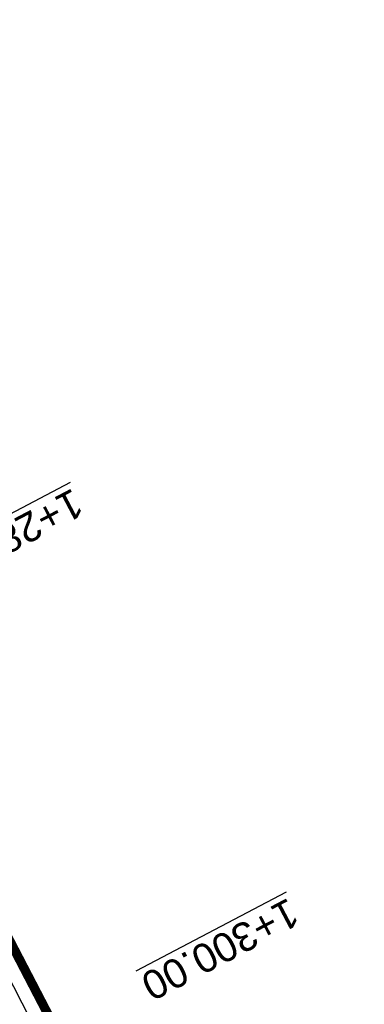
# Model space of a CAD drawing. Header units: metres. Extents: x 7529682 to 7533711, y 5721195 to 5727842.
# Tile 163 of 232: x 7530327 to 7530342, y 5726653 to 5726695. Entities that reach past the tile are written whole.
import ezdxf

# ---------------------------------------------------------------- set-up
doc = ezdxf.new("R2010")
doc.units = ezdxf.units.M
doc.linetypes.add('817-dzialki-09-05-04$0$HIDDEN', pattern=[0.375, 0.25, -0.125])
doc.layers.add('D-LR-etap-III', color=7, linetype='817-dzialki-09-05-04$0$HIDDEN', lineweight=50, true_color=0x00008f)
doc.layers.add('D-przekroje-pop', color=7, linetype='Continuous', lineweight=50, true_color=0x000099)
doc.layers.add('D-skarpa', color=2, linetype='Continuous')
doc.styles.get("Standard").update_dxf_attribs({"font": 'arial.ttf'})

msp = doc.modelspace()

# ---------------------------------------------------------------- linework, layer by layer
at = {"layer": 'D-LR-etap-III', "ltscale": 10, "flags": 128}
msp.add_lwpolyline([(7531750.474471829, 5723895.103125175, 0.4, 0.4, 0), (7531750.505, 5723895.13, 0.4, 0.4, 0), (7531682.71, 5724022.92, 0.4, 0.4, 0), (7531619.177023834, 5724147.203692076, 0.4, 0.4, 0), (7531592.308960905, 5724198.48863389, 0.4, 0.4, 0), (7531553.263875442, 5724272.918564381, 0.4, 0.4, 0), (7531504.019999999, 5724366.79, 0.4, 0.4, 0), (7531482.09, 5724407.62, 0.4, 0.4, 0), (7531412.350402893, 5724541.182759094, 0.4, 0.4, 0), (7531388.463669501, 5724586.929768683, 0.4, 0.4, 0), (7531345.12, 5724669.94, 0.4, 0.4, 0), (7531127.66, 5725081.67, 0.4, 0.4, 0), (7531059.253139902, 5725211.040795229, 0.4, 0.4, 0), (7531008.007244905, 5725307.953830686, 0.4, 0.4, 0), (7530964.181635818, 5725390.835555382, 0.4, 0.4, 0), (7530914.557354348, 5725484.683561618, 0.4, 0.4, 0), (7530865.243241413, 5725577.493975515, 0.4, 0.4, 0), (7530840.085257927, 5725624.058651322, 0.4, 0.4, 0), (7530802.559525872, 5725694.924584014, 0.4, 0.4, 0), (7530755.54, 5725787.51, 0.4, 0.4, 0), (7530708.717810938, 5725876.303221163, 0.4, 0.4, 0), (7530695.12, 5725902.09, 0.4, 0.4, 0), (7530642.91397006, 5726001.07839487, 0.4, 0.4, 0), (7530634.934723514, 5726016.146615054, 0.4, 0.4, 0), (7530610.820000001, 5726061.929999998, 0.4, 0.4, 0), (7530610.820000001, 5726061.929999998, 0.4, 0.4, 0), (7530607.21, 5726063.51, 0.4, 0.4, 0), (7530597.42, 5726080.68, 0.4, 0.4, 0), (7530591.16, 5726088.44, 0.4, 0.4, 0), (7530581.28, 5726107.21, 0.4, 0.4, 0), (7530571.29, 5726130.56, 0.4, 0.4, 0), (7530549.554994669, 5726171.527317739, 0.4, 0.4, 0), (7530531.014309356, 5726206.473807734, 0.4, 0.4, 0), (7530516.461208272, 5726236.016618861, 0.4, 0.4, 0), (7530500.798929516, 5726266.141265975, 0.4, 0.4, 0), (7530491.349999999, 5726283.94, 0.4, 0.4, 0), (7530482.4, 5726303.41, 0.4, 0.4, 0), (7530482.4, 5726303.41, 0.4, 0.4, 0), (7530450.41, 5726357.28, 0.4, 0.4, 0), (7530397.759396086, 5726458.499907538, 0.4, 0.4, 0), (7530334.707815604, 5726583.664702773, 0.4, 0.4, 0), (7530303.939274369, 5726645.167943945, 0.4, 0.4, 0), (7530300.509779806, 5726651.777515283, 0.4, 0.4, 0), (7530289.213532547, 5726671.966724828, 0.4, 0.4, 0), (7530281.54, 5726685.57, 0.4, 0.4, 0), (7530261.37085633, 5726724.163374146, 0.4, 0.4, 0), (7530254.03, 5726738.21, 0.4, 0.4, 0), (7530197.219999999, 5726845.06, 0.4, 0.4, 0), (7530194.71, 5726849.15, 0.4, 0.4, 0), (7530195.92, 5726850.75, 0.4, 0.4, 0), (7530170.546669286, 5726892.961489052, 0.4, 0.4, 0), (7530143.174718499, 5726945.065838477, 0.4, 0.4, 0), (7530105.059999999, 5727018.32, 0.4, 0.4, 0), (7530100.059999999, 5727027.16, 0.4, 0.4, 0), (7530062.318670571, 5727099.625398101, 0.4, 0.4, 0), (7530015.378537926, 5727189.420463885, 0.4, 0.4, 0), (7529983.207960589, 5727250.206596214, 0.4, 0.4, 0), (7529953.284293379, 5727306.74720398, 0.4, 0.4, 0), (7529900.67053443, 5727406.15903814, 0.4, 0.4, 0), (7529890.630239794, 5727425.131178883, 0.4, 0.4, 0), (7529875.155383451, 5727454.426350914, 0.4, 0.4, 0), (7529857.560096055, 5727487.787346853, 0.4, 0.4, 0), (7529835.194401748, 5727530.19312405, 0.4, 0.4, 0), (7529811.740544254, 5727574.662079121, 0.4, 0.4, 0), (7529792.101859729, 5727611.922638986, 0.4, 0.4, 0), (7529768.066117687, 5727657.469613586, 0.4, 0.4, 0), (7529755.210566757, 5727682.131373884, 0.4, 0.4, 0), (7529753.309999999, 5727681.13, 0.4, 0.4, 0), (7529739.21, 5727707.77, 0.4, 0.4, 0), (7529735.394745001, 5727711.251990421, 0.4, 0.4, 0), (7529725.42, 5727730.2, 0.4, 0.4, 0), (7529723.55, 5727729.88, 0.4, 0.4, 0), (7529695.566668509, 5727782.932080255, 0.4, 0.4, 0), (7529717.67971874, 5727794.024357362, 0.4, 0.4, 0), (7529736.274870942, 5727758.647400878, 0.4, 0.4, 0), (7529736.274870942, 5727758.647400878, 0.4, 0.4, 0), (7529744.511003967, 5727750.406106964, 0.4, 0.4, 0), (7529744.511003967, 5727750.406106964, 0.4, 0.4, 0), (7529750.282568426, 5727738.549848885, 0.4, 0.4, 0), (7529777.108510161, 5727687.569424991, 0.4, 0.4, 0), (7529796.51537536, 5727651.329932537, 0.4, 0.4, 0), (7529814.937945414, 5727616.793170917, 0.4, 0.4, 0), (7529839.006722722, 5727572.303976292, 0.4, 0.4, 0), (7529860.617626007, 5727532.509108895, 0.4, 0.4, 0), (7529882.348967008, 5727491.504261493, 0.4, 0.4, 0), (7529904.865139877, 5727449.096370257, 0.4, 0.4, 0), (7529920.747384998, 5727418.884773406, 0.4, 0.4, 0), (7529946.676504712, 5727368.547487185, 0.4, 0.4, 0), (7529972.024701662, 5727320.573310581, 0.4, 0.4, 0), (7529987.740014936, 5727290.153392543, 0.4, 0.4, 0), (7529996.497385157, 5727273.661630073, 0.4, 0.4, 0), (7530017.541471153, 5727234.202689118, 0.4, 0.4, 0), (7530033.053657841, 5727204.864166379, 0.4, 0.4, 0), (7530051.622983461, 5727170.222745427, 0.4, 0.4, 0), (7530069.276612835, 5727137.015751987, 0.4, 0.4, 0), (7530089.385386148, 5727097.533639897, 0.4, 0.4, 0), (7530109.712512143, 5727060.746615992, 0.4, 0.4, 0), (7530136.769722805, 5727011.640131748, 0.4, 0.4, 0), (7530162.446686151, 5726962.743777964, 0.4, 0.4, 0), (7530187.674104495, 5726916.992101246, 0.4, 0.4, 0), (7530207.820739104, 5726879.335323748, 0.4, 0.4, 0), (7530230.625609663, 5726834.518686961, 0.4, 0.4, 0), (7530262.288093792, 5726776.61832811, 0.4, 0.4, 0), (7530277.509672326, 5726760.213143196, 0.4, 0.4, 0), (7530286.036865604, 5726744.106684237, 0.4, 0.4, 0), (7530288.097472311, 5726735.884066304, 0.4, 0.4, 0), (7530290.393870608, 5726725.046963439, 0.4, 0.4, 0), (7530296.17664807, 5726713.582980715, 0.4, 0.4, 0), (7530302.726195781, 5726701.18226779, 0.4, 0.4, 0), (7530325.685047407, 5726657.466383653, 0.4, 0.4, 0), (7530343.243978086, 5726623.648592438, 0.4, 0.4, 0), (7530360.229820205, 5726591.746871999, 0.4, 0.4, 0), (7530383.20855044, 5726548.059469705, 0.4, 0.4, 0), (7530406.017875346, 5726503.605514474, 0.4, 0.4, 0), (7530427.464919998, 5726462.620289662, 0.4, 0.4, 0), (7530447.9278544, 5726424.388014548, 0.4, 0.4, 0), (7530471.126878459, 5726379.920667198, 0.4, 0.4, 0), (7530490.501003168, 5726343.033350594, 0.4, 0.4, 0), (7530509.499458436, 5726306.733076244, 0.4, 0.4, 0), (7530529.890269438, 5726267.244072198, 0.4, 0.4, 0), (7530543.852446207, 5726238.990319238, 0.4, 0.4, 0), (7530554.808897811, 5726218.943990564, 0.4, 0.4, 0), (7530559.027108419, 5726212.223286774, 0.4, 0.4, 0), (7530563.060988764, 5726206.409670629, 0.4, 0.4, 0), (7530566.93354971, 5726200.463543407, 0.4, 0.4, 0), (7530569.771022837, 5726194.901501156, 0.4, 0.4, 0), (7530571.47319415, 5726191.282350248, 0.4, 0.4, 0), (7530572.839142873, 5726188.024533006, 0.4, 0.4, 0), (7530575.295071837, 5726182.034664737, 0.4, 0.4, 0), (7530579.736851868, 5726173.306070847, 0.4, 0.4, 0), (7530583.3, 5726167.41, 0.4, 0.4, 0), (7530593.4, 5726163.33, 0.4, 0.4, 0), (7530598.618375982, 5726155.264489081, 0.4, 0.4, 0), (7530608.258304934, 5726140.497132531, 0.4, 0.4, 0), (7530603.269999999, 5726136.83, 0.4, 0.4, 0), (7530606.53, 5726131.84, 0.4, 0.4, 0), (7530604.239057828, 5726124.21679044, 0.4, 0.4, 0), (7530605.847136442, 5726121.630127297, 0.4, 0.4, 0), (7530608.971611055, 5726116.164124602, 0.4, 0.4, 0), (7530618.114293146, 5726097.791111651, 0.4, 0.4, 0), (7530651.213125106, 5726034.959524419, 0.4, 0.4, 0), (7530670.243741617, 5725998.61095082, 0.4, 0.4, 0), (7530698.075474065, 5725945.952624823, 0.4, 0.4, 0), (7530716.505955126, 5725911.3051464, 0.4, 0.4, 0), (7530735.223454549, 5725875.667401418, 0.4, 0.4, 0), (7530752.504235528, 5725842.154920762, 0.4, 0.4, 0), (7530778.310652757, 5725793.501254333, 0.4, 0.4, 0), (7530797.499961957, 5725756.381811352, 0.4, 0.4, 0), (7530812.518974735, 5725728.28874362, 0.4, 0.4, 0), (7530820.039295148, 5725713.160404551, 0.4, 0.4, 0), (7530822.422446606, 5725710.193574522, 0.4, 0.4, 0), (7530833.154893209, 5725688.800634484, 0.4, 0.4, 0), (7530849.629354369, 5725656.158601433, 0.4, 0.4, 0), (7530867.98290276, 5725621.963939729, 0.4, 0.4, 0), (7530872.629809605, 5725612.88760475, 0.4, 0.4, 0), (7530880.354488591, 5725597.594500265, 0.4, 0.4, 0), (7530883.839446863, 5725593.389159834, 0.4, 0.4, 0), (7530891.782113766, 5725587.763349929, 0.4, 0.4, 0), (7530895.038670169, 5725584.280746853, 0.4, 0.4, 0), (7530897.033644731, 5725580.941110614, 0.4, 0.4, 0), (7530900.951646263, 5725579.945856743, 0.4, 0.4, 0), (7530904.80970798, 5725571.977328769, 0.4, 0.4, 0), (7530903.682362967, 5725568.566434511, 0.4, 0.4, 0), (7530908.900614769, 5725558.844845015, 0.4, 0.4, 0), (7530910.252030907, 5725545.671606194, 0.4, 0.4, 0), (7530912.872986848, 5725538.645543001, 0.4, 0.4, 0), (7530945.278171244, 5725478.464284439, 0.4, 0.4, 0), (7530959.692318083, 5725450.24628822, 0.4, 0.4, 0), (7531002.82670893, 5725368.192370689, 0.4, 0.4, 0), (7531044.703532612, 5725290.314293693, 0.4, 0.4, 0), (7531064.098839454, 5725253.212562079, 0.4, 0.4, 0), (7531083.010253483, 5725216.677517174, 0.4, 0.4, 0), (7531113.013137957, 5725158.465613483, 0.4, 0.4, 0), (7531137.364304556, 5725113.07076138, 0.4, 0.4, 0), (7531150.830830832, 5725086.711759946, 0.4, 0.4, 0), (7531159.745663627, 5725076.640848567, 0.4, 0.4, 0), (7531166.309999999, 5725074.58, 0.4, 0.4, 0), (7531172.29, 5725062.58, 0.4, 0.4, 0), (7531170.589828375, 5725055.605912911, 0.4, 0.4, 0), (7531173.732823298, 5725044.080706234, 0.4, 0.4, 0), (7531215.342008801, 5724964.859648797, 0.4, 0.4, 0), (7531238.054496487, 5724921.684649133, 0.4, 0.4, 0), (7531262.389821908, 5724875.282876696, 0.4, 0.4, 0), (7531295.587160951, 5724811.265731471, 0.4, 0.4, 0), (7531348.487908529, 5724712.362812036, 0.4, 0.4, 0), (7531363.740817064, 5724682.68394264, 0.4, 0.4, 0), (7531366.986905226, 5724675.865317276, 0.4, 0.4, 0), (7531382.541261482, 5724646.110625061, 0.4, 0.4, 0), (7531401.299165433, 5724610.874551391, 0.4, 0.4, 0), (7531428.964837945, 5724558.862274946, 0.4, 0.4, 0), (7531449.111202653, 5724520.397801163, 0.4, 0.4, 0), (7531477.292992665, 5724465.831467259, 0.4, 0.4, 0), (7531500.996290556, 5724421.112506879, 0.4, 0.4, 0), (7531512.121834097, 5724400.549045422, 0.4, 0.4, 0), (7531513.78163794, 5724396.757451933, 0.4, 0.4, 0), (7531526.32, 5724379.39, 0.4, 0.4, 0), (7531566.783642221, 5724302.73628205, 0.4, 0.4, 0), (7531578.579156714, 5724282.774819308, 0.4, 0.4, 0), (7531584.232619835, 5724273.111246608, 0.4, 0.4, 0), (7531590.109283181, 5724263.508189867, 0.4, 0.4, 0), (7531593.027899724, 5724258.771479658, 0.4, 0.4, 0), (7531595.711841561, 5724254.226824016, 0.4, 0.4, 0), (7531601.659976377, 5724243.898197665, 0.4, 0.4, 0), (7531606.097733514, 5724235.986407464, 0.4, 0.4, 0), (7531609.382207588, 5724230.799061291, 0.4, 0.4, 0), (7531611.580260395, 5724227.671180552, 0.4, 0.4, 0), (7531612.707802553, 5724225.86410867, 0.4, 0.4, 0), (7531618.665224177, 5724214.480919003, 0.4, 0.4, 0), (7531619.885522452, 5724212.333950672, 0.4, 0.4, 0), (7531620.931818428, 5724210.787064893, 0.4, 0.4, 0), (7531623.518605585, 5724207.111542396, 0.4, 0.4, 0), (7531626.143926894, 5724203.61306897, 0.4, 0.4, 0), (7531632.022984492, 5724196.485954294, 0.4, 0.4, 0), (7531653.949089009, 5724152.617641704, 0.4, 0.4, 0), (7531656.750690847, 5724143.103797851, 0.4, 0.4, 0), (7531659.61440691, 5724133.254504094, 0.4, 0.4, 0), (7531661.627147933, 5724128.646047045, 0.4, 0.4, 0.01093811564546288), (7531674.314987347, 5724101.43546424, 0.4, 0.4, 0), (7531685.137626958, 5724081.408252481, 0.4, 0.4, 0), (7531692.159945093, 5724066.277333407, 0.4, 0.4, 0), (7531699.662164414, 5724051.388120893, 0.4, 0.4, 0), (7531704.480624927, 5724040.808561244, 0.4, 0.4, 0), (7531704.480624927, 5724040.808561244, 0.4, 0.4, 0), (7531704.401251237, 5724037.368913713, 0.4, 0.4, 0), (7531720.383609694, 5724003.441317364, 0.4, 0.4, 0), (7531728.79890528, 5723986.206298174, 0.4, 0.4, 0), (7531733.237926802, 5723977.192631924, 0.4, 0.4, 0), (7531736.750027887, 5723969.505210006, 0.4, 0.4, 0), (7531737.336143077, 5723968.518916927, 0.4, 0.4, 0), (7531738.285051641, 5723967.699360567, 0.4, 0.4, 0), (7531742.180915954, 5723962.346428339, 0.4, 0.4, 0), (7531744.286141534, 5723958.615526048, 0.4, 0.4, 0), (7531755.393260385, 5723944.192617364, 0.4, 0.4, 0), (7531758.69, 5723936.76, 0.4, 0.4, 0), (7531780.08, 5723929.25, 0.4, 0.4, 0), (7531792.611989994, 5723906.337708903, 0.4, 0.4, 0), (7531792.611989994, 5723906.337708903, 0.4, 0.4, 0), (7531756.962094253, 5723883.055323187, 0.4, 0.4, 0), (7531750.46, 5723895.130000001, 0.4, 0.4, 0), (7531750.46, 5723895.130000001, 0, 0, 0)], format="xyseb", dxfattribs=at)
at = {"layer": 'D-skarpa', "linetype": 'Continuous'}
msp.add_lwpolyline([(7530304.94141143, 5726695.283954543), (7530307.242082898, 5726690.844596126), (7530309.571072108, 5726686.420140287), (7530314.316367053, 5726677.617180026), (7530316.687142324, 5726673.214714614), (7530321.295703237, 5726664.339796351), (7530323.599203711, 5726659.901926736), (7530325.336653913, 5726656.499511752), (7530325.873181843, 5726655.449599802), (7530333.052584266, 5726641.400438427)], dxfattribs=at)

# ---------------------------------------------------------------- texts
at = {"layer": 'D-przekroje-pop', "lineweight": 30}
for s, rotation, p in [('%%U1+280.00', 207.7561559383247, (7530329.534161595, 5726674.890516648)), ('%%U1+300.00', 207.7732067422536, (7530338.847700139, 5726657.196634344))]:
    msp.add_text(s, height=1.25, rotation=rotation, dxfattribs=at).set_placement(p)

doc.saveas('drawing.dxf')
